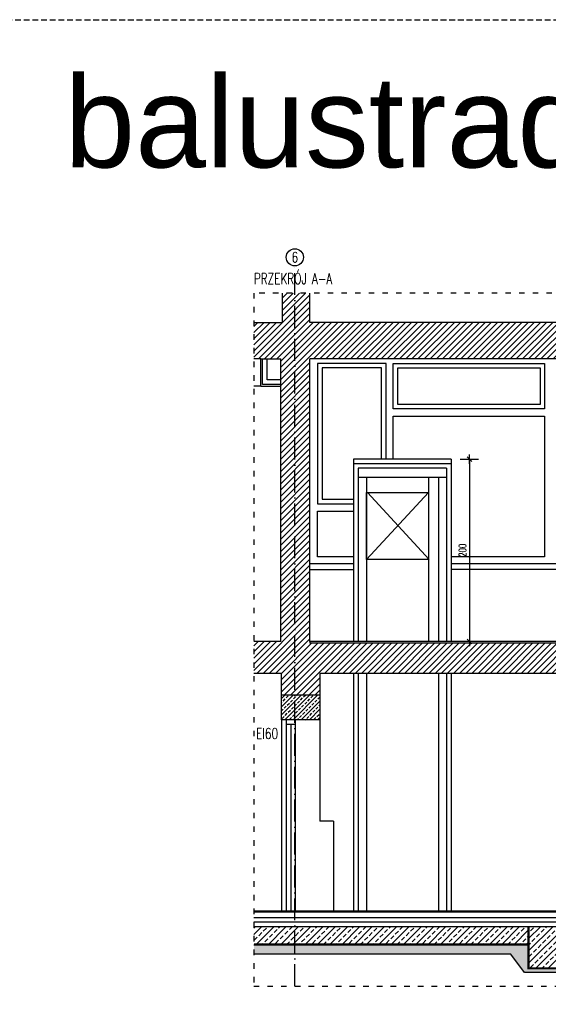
# Model space of a CAD drawing. Header units: millimetres. Extents: x 167273 to 188273, y -125105 to -88145.
# Tile 117 of 210: x 184317 to 184896, y -120185 to -119105. Entities that reach past the tile are written whole.
import ezdxf

# ---------------------------------------------------------------- set-up
doc = ezdxf.new("R2010")
doc.units = ezdxf.units.MM
doc.header["$PDMODE"] = 35
doc.header["$PDSIZE"] = 5
for name, pattern in [('ACAD_ISO03W100', [30, 12, -18]), ('ACAD_ISO10W100', [18, 12, -3, 0, -3]), ('DASHED', [0.75, 0.5, -0.25]), ('HIDDEN', [9.525, 6.35, -3.175])]:
    doc.linetypes.add(name, pattern=pattern)
for name, color, linetype in [('!_ppoz', 10, 'Continuous'), ('a-osie', 1, 'ACAD_ISO10W100'), ('a-wymiary', 9, 'Continuous'), ('b-cienka', 9, 'Continuous'), ('b-izolacja', 8, 'BATTING'), ('b-przerywana1', 9, 'ACAD_ISO03W100'), ('b-widokowa', 7, 'Continuous'), ('b-ściany', 2, 'Continuous'), ('c-wyposażenie', 5, 'Continuous'), ('h-hatch', 8, 'Continuous')]:
    doc.layers.add(name, color=color, linetype=linetype)
doc.layers.add('x-revclouds', color=190, linetype='HIDDEN', plot=False)
doc.styles.add('PPAB_100', font='romans.shx', dxfattribs={"width": 0.7, "height": 12})
doc.styles.add('PPAB_200', font='ARIAL.TTF', dxfattribs={"height": 50})
doc.styles.add('PPAB_50', font='romans.shx', dxfattribs={"width": 0.7, "height": 8})
doc.linetypes.add('BATTING', pattern='A,0.0001,-0.1,[134,ltypeshp.shx,S=0.1,R=0,X=-0.1,Y=0],-0.2,[134,ltypeshp.shx,S=0.1,R=180,X=0.1,Y=0],-0.1', length=0.4001)
doc.dimstyles.new('newPPAB_50', dxfattribs={"dimscale": 0, "dimtxt": 8, "dimasz": 1, "dimexe": 10, "dimexo": 10, "dimgap": 3.5, "dimtad": 1, "dimdec": 0, "dimzin": 0, "dimdsep": 46, "dimtxsty": 'PPAB_50', "dimblk": 'tick_50', "dimcen": 0.09, "dimdle": 5, "dimse1": 1, "dimse2": 1, "dimclrd": 9, "dimclre": 9, "dimclrt": 161, "dimadec": 0, "dimazin": 0, "dimtfac": 1, "dimtdec": 0, "dimtix": 1, "dimtofl": 0, "dimtmove": 2, "dimatfit": 3, "dimldrblk": 'tick_50', "dimfxl": 0, "dimtolj": 1, "dimtzin": 0, "dimarcsym": 0})

# ---------------------------------------------------------------- blocks, each defined once
blk = doc.blocks.new('tick_50')
at = {"color": 9, "ltscale": 20}
for p, q in [((-5, 0), (5, 0)), ((0, 10), (0, -10))]:
    blk.add_line(p, q, dxfattribs=at)
at = {"color": 0}
blk.add_line((2.5, 2.5), (-2.5, -2.5), dxfattribs=at)
blk = doc.blocks.new('*D1722')
at = {"layer": 'a-wymiary', "color": 9, "lineweight": -2}
blk.add_line((184809.9, -119587.9), (184809.9, -119785.9), dxfattribs=at)
at = {"layer": 'Defpoints', "color": 0}
for p in [(184789.9, -119586.9, 50.4), (184789.9, -119786.9, 50.4), (184809.9, -119786.9)]:
    blk.add_point(p, dxfattribs=at)
at = {"layer": 'a-wymiary', "color": 9, "lineweight": -2}
for p, rotation in [((184809.9, -119586.9), 90), ((184809.9, -119786.9), 270)]:
    blk.add_blockref('tick_50', p, dxfattribs=dict(at, rotation=rotation))
at = {"layer": 'a-wymiary', "color": 161, "insert": (184802.4, -119686.9), "char_height": 8, "attachment_point": 5, "rotation": 90, "style": 'PPAB_50'}
blk.add_mtext('\\A1;200', dxfattribs=at)

msp = doc.modelspace()

# ---------------------------------------------------------------- hatches: boundary and pattern name
at = {"layer": 'h-hatch'}
h = msp.add_hatch(dxfattribs=at)
h.set_pattern_fill('ANSI31', color=256, scale=1.5, style=0)
h.set_pattern_definition([(45, (-30157.706, 36013.7983), (-3.367596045, 3.367596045), [])])
h.paths.add_polyline_path([(185342.44, -119788.91), (184929.94, -119788.91), (184929.94, -119821.89), (185342.44, -119821.89)], flags=17)
h.paths.add_polyline_path([(185425.44, -119788.91), (185342.44, -119788.91), (185342.44, -119821.89), (185425.44, -119821.89)], flags=17)
h.paths.add_polyline_path([(184929.94, -119788.91), (184634.94, -119788.92), (184634.94, -119786.89), (184634.94, -119476.89), (185425.44, -119476.89), (185425.44, -119436.89), (185395.95, -119436.89), (185395.95, -119404.89), (185365.94, -119404.89), (185365.94, -119436.89), (184634.94, -119436.89), (184634.94, -119404.89), (184604.94, -119404.89), (184604.94, -119436.89), (184573.44, -119436.89), (184573.44, -119476.89), (184580.94, -119476.89), (184602.94, -119476.89), (184602.94, -119506.89), (184602.94, -119786.89), (184573.44, -119786.89), (184573.44, -119821.89), (184603.94, -119821.89), (184603.94, -119845.89), (184645.94, -119845.89), (184645.94, -119821.89), (184929.94, -119821.89)])
h = msp.add_hatch(dxfattribs=at)
h.set_pattern_fill('ANSI33', color=256, style=0)
h.set_pattern_definition([(45, (11147.5, -8281.542), (-4.49012806, 4.49012806), []), (45, (11151.99, -8281.542), (-4.49012806, 4.49012806), [3.175, -1.5875])])
h.paths.add_polyline_path([(184645.94, -119845.89), (184603.94, -119845.89), (184603.94, -119872.89), (184627.9, -119872.89, -1), (184633.9, -119872.89), (184645.94, -119872.89)])
h.paths.add_polyline_path([(184627.9, -119872.89), (184633.9, -119872.89, 1)], flags=17)
h = msp.add_hatch(dxfattribs=at)
h.set_pattern_fill('ANSI33', color=256, scale=1.5, style=0)
h.set_pattern_definition([(45, (-30157.706, 36013.798), (-6.7351921, 6.7351921), []), (45, (-30150.971, 36013.798), (-6.7351921, 6.7351921), [4.7625, -2.38125])])
h.paths.add_polyline_path([(184875.26, -120099.89), (184618.44, -120099.89), (184618.44, -120119.89), (184875.26, -120119.89)])
h.paths.add_polyline_path([(184618.44, -120099.89), (184573.44, -120099.89), (184573.44, -120119.89), (184618.44, -120119.89)])
h = msp.add_hatch(dxfattribs=at)
h.set_pattern_fill('ANSI33', color=256, scale=1.5, style=0)
h.set_pattern_definition([(45, (11147.5, -8281.542), (-6.7351921, 6.7351921), []), (45, (11154.235, -8281.542), (-6.7351921, 6.7351921), [4.7625, -2.38125])])
h.paths.add_polyline_path([(184995.26, -120099.89), (184875.26, -120099.89), (184875.26, -120144.89), (184995.26, -120144.89)])
h = msp.add_hatch(dxfattribs=at)
h.set_pattern_fill('DASH', color=256, angle=45, style=0)
h.set_pattern_definition([(45, (-30157.706, 36013.7983), (4e-16, 4.49012806), [3.175, -3.175])])
h.paths.add_polyline_path([(185052.08, -120114.89), (185000.44, -120114.89), (185000.44, -120149.59), (185015.26, -120124.89), (185032.08, -120124.89), (185047.08, -120149.89), (185257.08, -120149.89), (185272.08, -120124.89), (185290.09, -120124.89), (185305.09, -120149.89), (185380.44, -120149.89), (185380.44, -120144.89), (185310.09, -120144.89), (185310.09, -120114.89), (185252.08, -120114.89), (185252.08, -120144.89), (185052.08, -120144.89)])
h.paths.add_polyline_path([(185425.44, -120144.89), (185380.44, -120144.89), (185380.44, -120149.89), (185425.44, -120149.89)])
h.paths.add_polyline_path([(185000.44, -120114.89), (184995.26, -120114.89), (184995.26, -120144.89), (184875.26, -120144.89), (184875.26, -120119.89), (184618.44, -120119.89), (184618.44, -120129.89), (184855.26, -120129.89), (184870.26, -120149.89), (185000.26, -120149.89), (185000.44, -120149.59)])
h.paths.add_polyline_path([(184618.44, -120119.89), (184573.44, -120119.89), (184573.44, -120129.89), (184618.44, -120129.89)])

# ---------------------------------------------------------------- linework, layer by layer
at = {"layer": '!_ppoz'}
for p, q in [((184608.94, -119872.89), (184608.94, -120082.89)), ((184618.94, -119877.89), (184608.94, -119877.89)), ((184613.94, -119877.89), (184613.94, -120082.89)), ((184618.94, -119872.89), (184618.94, -120082.89))]:
    msp.add_line(p, q, dxfattribs=at)
at = {"layer": 'a-osie', "ltscale": 2}
msp.add_line((184618.44, -120164.89), (184618.44, -119374.89), dxfattribs=at)
at = {"layer": 'a-osie', "linetype": 'Continuous'}
msp.add_circle((184618.44, -119365.52), 9.37, dxfattribs=at)
at = {"layer": 'b-cienka'}
for p, q in [((184580.94, -119506.89), (184573.44, -119506.89)), ((184682.93, -119701.89), (184634.94, -119701.89)), ((185365.94, -119701.89), (184789.93, -119701.89)), ((184634.94, -119707.89), (184682.93, -119707.89)), ((185365.94, -119707.89), (184789.93, -119707.89))]:
    msp.add_line(p, q, dxfattribs=at)
at = {"layer": 'b-cienka', "ltscale": 0.5}
for p, q in [((184682.93, -119586.89), (184682.93, -119786.89)), ((184789.93, -119586.89), (184682.93, -119586.89)), ((184789.93, -119586.89), (184789.93, -119786.89)), ((184789.93, -119591.89), (184682.93, -119591.89)), ((184687.93, -119596.89), (184687.93, -119786.89)), ((184784.93, -119596.89), (184687.93, -119596.89)), ((184784.93, -119596.89), (184784.93, -119786.89)), ((184784.93, -119606.89), (184687.93, -119606.89)), ((184696.93, -119606.89), (184696.93, -119786.89)), ((184764.93, -119606.89), (184764.93, -119786.89)), ((184775.93, -119606.89), (184775.93, -119786.89)), ((184682.93, -119821.89), (184682.93, -120082.89)), ((184687.93, -119821.89), (184687.93, -120082.89)), ((184696.93, -119821.89), (184696.93, -120082.89)), ((184775.93, -119821.89), (184775.93, -120082.89)), ((184784.93, -119821.89), (184784.93, -120082.89)), ((184789.93, -119821.89), (184789.93, -120082.89))]:
    msp.add_line(p, q, dxfattribs=at)
at = {"layer": 'b-izolacja', "ltscale": 10}
msp.add_line((185425.44, -120094.89), (184573.44, -120094.89), dxfattribs=at)
at = {"layer": 'b-przerywana1', "ltscale": 0.5}
msp.add_line((184603.94, -120082.89), (184603.94, -120082.89), dxfattribs=at)
msp.add_lwpolyline([(184573.44, -120164.89), (185425.44, -120164.89), (185425.44, -119404.89), (184573.44, -119404.89)], close=True, dxfattribs=at)
at = {"layer": 'b-przerywana1', "linetype": 'DASHED', "ltscale": 15, "const_width": 1.4}
for points in [[(184573.44, -120118.89), (184874.26, -120118.89), (184874.26, -120099.89)], [(184874.26, -120118.89), (184874.26, -120145.89), (184996.26, -120145.89), (184996.26, -120113.89)]]:
    msp.add_lwpolyline(points, dxfattribs=at)
at = {"layer": 'b-widokowa'}
for p, q in [((184580.94, -119476.89), (184602.94, -119476.89)), ((184582.94, -119504.89), (184582.94, -119476.89)), ((184587.94, -119499.89), (184587.94, -119476.89)), ((184602.94, -119506.89), (184602.94, -119476.89)), ((184602.94, -119499.89), (184587.94, -119499.89)), ((184602.94, -119504.89), (184582.94, -119504.89)), ((184634.94, -119786.89), (184634.94, -119788.92)), ((184645.94, -119845.89), (184603.94, -119845.89)), ((184603.94, -119872.89), (184603.94, -120082.89)), ((184645.94, -119872.89), (184645.94, -119983.89)), ((184660.94, -119983.89), (184645.94, -119983.89)), ((184660.94, -119983.89), (184660.94, -120082.89)), ((185425.44, -120083.89), (184573.44, -120083.89)), ((184828.94, -120082.89), (184645.94, -120082.89)), ((185425.44, -120089.89), (184573.44, -120089.89)), ((184875.26, -120099.89), (184573.44, -120099.89)), ((184875.26, -120119.89), (184573.44, -120119.89))]:
    msp.add_line(p, q, dxfattribs=at)
for points in [[(185425.44, -119788.91), (184634.94, -119788.92)], [(185425.44, -120149.89), (185305.09, -120149.89), (185290.09, -120124.89), (185272.08, -120124.89), (185257.08, -120149.89), (185047.08, -120149.89), (185032.08, -120124.89), (185015.26, -120124.89), (185000.26, -120149.89), (184870.26, -120149.89), (184855.26, -120129.89), (184573.44, -120129.89)]]:
    msp.add_lwpolyline(points, dxfattribs=at)
at = {"layer": 'b-ściany'}
for p, q in [((184604.94, -119436.89), (184604.94, -119404.89)), ((184634.94, -119436.89), (184634.94, -119404.89)), ((185365.94, -119436.89), (184634.94, -119436.89)), ((184580.94, -119476.89), (184573.44, -119476.89)), ((184580.94, -119506.89), (184580.94, -119476.89)), ((185425.44, -119476.89), (184634.94, -119476.89)), ((184634.94, -119786.92), (184634.94, -119476.89)), ((184580.94, -119506.89), (184602.94, -119506.89)), ((184602.94, -119786.89), (184602.94, -119506.89)), ((184602.94, -119786.89), (184573.44, -119786.89)), ((185425.44, -119786.89), (184634.94, -119786.89)), ((184603.94, -119821.89), (184573.44, -119821.89)), ((184603.94, -119872.89), (184603.94, -119821.89)), ((184645.94, -119821.89), (184645.94, -119872.89)), ((185425.44, -119821.89), (184645.94, -119821.89)), ((184645.94, -119872.89), (184603.94, -119872.89)), ((184645.94, -120082.89), (184573.44, -120082.89)), ((185425.44, -120082.89), (184828.94, -120082.89))]:
    msp.add_line(p, q, dxfattribs=at)
msp.add_lwpolyline([(184573.44, -119436.89), (184604.94, -119436.89)], dxfattribs=at)
msp.add_lwpolyline([(184875.26, -120144.89), (184995.26, -120144.89), (184995.26, -120099.89), (184875.26, -120099.89)], close=True, dxfattribs=at)
at = {"layer": 'c-wyposażenie', "ltscale": 0.5}
for p, q in [((184696.93, -119696.89), (184764.93, -119623.38)), ((184697.93, -119623.38), (184765.93, -119696.89))]:
    msp.add_line(p, q, dxfattribs=at)
msp.add_lwpolyline([(184696.93, -119623.38), (184764.93, -119623.38), (184764.93, -119696.89), (184696.93, -119696.89)], close=True, dxfattribs=at)
at = {"layer": 'h-hatch'}
for points in [[(184718.44, -119586.89), (184718.44, -119481.89), (184643.44, -119481.89), (184643.44, -119635.89), (184682.93, -119635.89)], [(184713.44, -119586.89), (184713.44, -119486.89), (184648.44, -119486.89), (184648.44, -119630.89), (184682.93, -119630.89)], [(184726.44, -119586.89), (184726.44, -119539.89), (184892.44, -119539.89), (184892.44, -119693.89), (184789.93, -119693.89)], [(184682.93, -119693.89), (184643.44, -119693.89), (184643.44, -119643.89), (184682.93, -119643.89)]]:
    msp.add_lwpolyline(points, dxfattribs=at)
for points in [[(184726.44, -119481.89), (184892.44, -119481.89), (184892.44, -119531.89), (184726.44, -119531.89)], [(184731.44, -119486.89), (184887.44, -119486.89), (184887.44, -119526.89), (184731.44, -119526.89)]]:
    msp.add_lwpolyline(points, close=True, dxfattribs=at)
at = {"layer": 'x-revclouds'}
msp.add_lwpolyline([(184273.44, -119104.89), (188273.44, -119104.89), (188273.44, -123104.89), (184273.44, -123104.89)], close=True, dxfattribs=at)

# ---------------------------------------------------------------- texts
at = {"layer": '!_ppoz', "insert": (184575.89, -119887.82), "char_height": 12, "width": 2937.189, "attachment_point": 4, "style": 'PPAB_100'}
msp.add_mtext('{\\Fromans.shx|c238;EI60}', dxfattribs=at)
at = {"layer": 'a-osie', "linetype": 'ACAD_ISO10W100', "insert": (184618.44, -119365.52), "char_height": 11.25, "width": 1101.4459, "attachment_point": 5, "style": 'PPAB_100'}
msp.add_mtext('6', dxfattribs=at)
at = {"layer": 'a-wymiary', "insert": (184573.44, -119382.89), "char_height": 12, "width": 174.3763, "attachment_point": 1, "line_spacing_factor": 0.8, "style": 'PPAB_100'}
msp.add_mtext('{\\Fromans.shx|c238;PRZEKRÓJ A-A}', dxfattribs=at)
at = {"layer": 'x-revclouds', "insert": (184691.74, -119217.63), "char_height": 100, "width": 2640.1357, "attachment_point": 5, "style": 'PPAB_200'}
msp.add_mtext('{\\fArial|b0|i0|c238|p34;balustrada}', dxfattribs=at)

# ---------------------------------------------------------------- dimensions: what is measured, and where the dimension line sits
at = {"layer": 'a-wymiary'}
dim = msp.add_linear_dim(base=(184809.93, -119786.89, -50.43), p1=(184789.93, -119586.89), p2=(184789.93, -119786.89), angle=90, dimstyle='newPPAB_50', override={"dimscale": 1}, dxfattribs=at)
dim.commit()
dim.dimension.update_dxf_attribs({"geometry": '*D1722', "text_midpoint": (184802.43, -119686.89, -50.43)})

doc.saveas('drawing.dxf')
